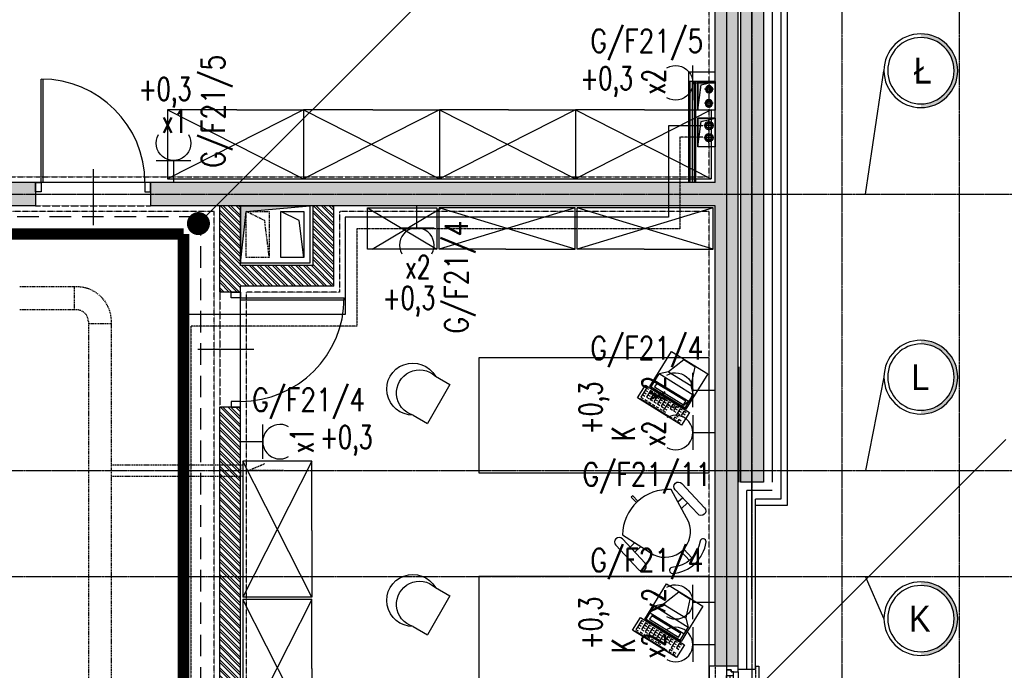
# Model space of a CAD drawing. Extents: x -7228 to 74941, y -112898 to 85621.
# Tile 129 of 256: x 52794 to 53649, y -52442 to -51877. Entities that reach past the tile are written whole.
import ezdxf
from ezdxf.enums import TextEntityAlignment as Align

# ---------------------------------------------------------------- set-up
doc = ezdxf.new("R2010")
doc.units = 0
for name, pattern in [('CENTER', [2, 1.25, -0.25, 0.25, -0.25]), ('DASHDOT', [1, 0.5, -0.25, 0, -0.25]), ('DASHED', [0.75, 0.5, -0.25]), ('DASHED2', [0.375, 0.25, -0.125]), ('DIVIDE', [31.75, 12.7, -6.35, 0, -6.35, 0, -6.35])]:
    doc.linetypes.add(name, pattern=pattern)
doc.layers.get('0').update_dxf_attribs({"color": 101, "linetype": 'CONTINUOUS'})
for name, color, linetype in [('Drz---drzwi', 5, 'CONTINUOUS'), ('E35', 6, 'CONTINUOUS'), ('E50', 3, 'CONTINUOUS'), ('E50kor', 3, 'CONTINUOUS'), ('Ins-co', 2, 'CONTINUOUS'), ('Ins-ppoz-opis', 240, 'CONTINUOUS'), ('Ins-went', 141, 'CONTINUOUS'), ('Okn---okna', 5, 'CONTINUOUS'), ('Os-osie glowne', 1, 'CENTER'), ('Os-osie-opis', 16, 'CONTINUOUS'), ('Sc-beton', 7, 'CONTINUOUS'), ('Sc-beton-hatch', 86, 'CONTINUOUS'), ('Sc-cegla pustak', 42, 'CONTINUOUS'), ('Sc-cegla pustak-hatch', 8, 'CONTINUOUS'), ('Sc-gk', 120, 'CONTINUOUS'), ('Sc-izolacja term-styropian', 151, 'STYROPIAN-KA'), ('Sc-kamien', 31, 'CONTINUOUS'), ('Sc-nadproza kon', 5, 'DASHED2'), ('Sc-silikat', 61, 'CONTINUOUS'), ('Suf-widok', 8, 'CONTINUOUS'), ('W-otwor-strop', 1, 'CONTINUOUS'), ('Wyp-meble', 155, 'CONTINUOUS')]:
    doc.layers.add(name, color=color, linetype=linetype)
doc.styles.add('dwg_opis duży', font='ARIAL.TTF', dxfattribs={"width": 0.9})
doc.styles.add('ROMANS', font='romans', dxfattribs={"width": 0.85})
doc.linetypes.add('BATTING', pattern='A,0.0001,-0.1,[134,ltypeshp.shx,S=0.1,R=0,X=-0.1,Y=0],-0.2,[134,ltypeshp.shx,S=0.1,R=180,X=0.1,Y=0],-0.1', length=0.4001)
doc.linetypes.add('STYROPIAN-KA', pattern='A,0.0001,-0.1,[135,ltypeshp.shx,S=0.1,R=0,X=-0.1,Y=0],0,[135,ltypeshp.shx,S=0.1,R=180,X=0.1,Y=0],-0.1', length=0.2001)
doc.linetypes.add('ZIGZAG', pattern='A,0.00254,-5.08,[131,ltypeshp.shx,S=5.08,R=0,X=-5.08,Y=0],-10.16,[131,ltypeshp.shx,S=5.08,R=180,X=5.08,Y=0],-5.08', length=20.32254)

# ---------------------------------------------------------------- blocks, each defined once
blk = doc.blocks.new('_0630_DRZWI_90')
at = {"ltscale": 7}
for p, q in [((5, 8), (5, 98)), ((6.8, 8), (6.8, 97.98))]:
    blk.add_line(p, q, dxfattribs=at)
at = {"ltscale": 25}
for p, q in [((50, 19.7), (50, -28.9)), ((5, 8), (0, 8)), ((0, 8), (5, 8)), ((0, 0), (0, 8)), ((5, 0), (0, 0)), ((5, 0), (0, 0)), ((95, 8), (5, 8)), ((5, 8), (5, 0)), ((95, 8), (95, 0)), ((100, 8), (95, 8)), ((95, 0), (100, 0)), ((95, 0), (100, 0)), ((100, 0), (100, 8))]:
    blk.add_line(p, q, dxfattribs=at)
at = {"ltscale": 7}
blk.add_arc((5, 8), 90, 0, 90, dxfattribs=at)
blk = doc.blocks.new('_sufhgufhgfgh')
for p, q in [((-25, 0), (-25, -270)), ((15, 0), (18, 0)), ((18, 0), (18, -270)), ((-20, 0), (-25, 0)), ((-10, -262), (-10, -8)), ((-7, -262), (-7, -8)), ((-4, -262), (-4, -8)), ((0, -5), (0, -265)), ((-20, -270), (-25, -270)), ((15, -270), (18, -270))]:
    blk.add_line(p, q)
at = {"linetype": 'DASHED2'}
for p, q in [((-20, 0), (-20, -270)), ((15, 0), (15, -270))]:
    blk.add_line(p, q, dxfattribs=at)
for points in [[(0, -5), (0, 0), (-10, 0), (-10, -3), (-6, -3), (-6, -5)], [(-4, -8), (-4, -5), (-6, -5), (-6, -3), (-10, -3), (-10, -5), (-10, -8)], [(-4, -262), (-4, -265), (-6, -265), (-6, -267), (-10, -267), (-10, -265), (-10, -262)], [(0, -265), (0, -270), (-10, -270), (-10, -267), (-6, -267), (-6, -265)]]:
    blk.add_lwpolyline(points, close=True)
blk = doc.blocks.new('_fkjshkjhkjh')
at = {"layer": 'Ins-went', "ltscale": 2}
for p, q in [((2229.07, 4492), (2213.07, 4500)), ((2213.07, 4460), (2213.07, 4500)), ((2213.07, 4500), (2233.07, 4500)), ((2233.07, 4500), (2233.07, 4460)), ((2233.07, 4460), (2229.07, 4492)), ((2233.07, 4460), (2213.07, 4460))]:
    blk.add_line(p, q, dxfattribs=at)
blk = doc.blocks.new('_opis_osi')
blk.add_hatch(color=256).paths.add_polyline_path([(32, -32), (28.8, -32, -1), (-28.8, -32), (-32, -32, 1)])
for radius in [32, 28.8]:
    blk.add_circle((0, -32), radius)
at = {"style": 'dwg_opis duży', "width": 0.9}
blk.add_attdef('AXNAMEV', text='', height=22.4, rotation=90, dxfattribs=at).set_placement((0, -32), align=Align.MIDDLE_CENTER)
blk = doc.blocks.new('sza016_r')
for p, q in [((60, 60), (0, 60)), ((0, 60), (118, 0)), ((118, 60), (0, 0)), ((0, 60), (0, 0)), ((60, 60), (118, 60)), ((118, 60), (118, 0)), ((0, 0), (118, 0))]:
    blk.add_line(p, q)
blk = doc.blocks.new('W046')
for p, q in [((0, 20.9), (0, 0)), ((56.2, 20.9), (56.2, 0)), ((0, 0), (56.2, 0))]:
    blk.add_line(p, q)
for centre, radius, start, end in [((28.1, 37.4), 32.6, 329.5569, 210.4431), ((28.1, 27.7), 28.9, 346.3666, 193.6334)]:
    blk.add_arc(centre, radius, start, end)
blk = doc.blocks.new('f003')
for p, q in [((-1.57, 74.64), (-1.57, 64.11)), ((1.57, 74.64), (1.57, 64.11))]:
    blk.add_line(p, q)
for points in [[(-16.72, 68.75, -0.355253), (16.72, 68.75, 0.881097), (20.07, 72.87, 0.355253), (-20.07, 72.87, 0.881097)], [(-28.78, 18.9, 0.427449), (28.78, 18.9), (20.81, 50.02, 0.679656), (-20.81, 50.02)], [(-31.3, 21.37, -1), (-39.3, 21.37), (-39.3, 50.18, -1), (-31.3, 50.18)], [(31.3, 21.37, 1), (39.3, 21.37), (39.3, 50.18, 1), (31.3, 50.18)]]:
    blk.add_lwpolyline(points, format="xyb", close=True)
for points in [[(-24.15, 36.98), (-31.3, 36.98)], [(24.15, 36.98), (31.3, 36.98)], [(-31.3, 31.03), (-25.68, 31.03)], [(31.3, 31.03), (25.68, 31.03)], [(-0.85, 6.61), (-0.85, 0), (0.85, 0), (0.85, 6.61)]]:
    blk.add_lwpolyline(points)
blk = doc.blocks.new('sza025_r')
for p, q in [((0, 35.74), (118, 0)), ((0, 0), (118, 35.74)), ((0, 35.74), (0, 0)), ((60, 35.74), (0, 35.74)), ((60, 35.74), (118, 35.74)), ((118, 35.74), (118, 0)), ((0, 0), (118, 0))]:
    blk.add_line(p, q)
blk = doc.blocks.new('C003')
for p, q in [((16.69, 49.33), (11.11, 33.43)), ((28.12, 49.33), (16.69, 49.33)), ((28.12, 49.33), (33.7, 33.43)), ((11.11, 33.43), (4.99, 27.58)), ((4.99, 14.53), (4.99, 27.58)), ((39.82, 27.58), (4.99, 27.58)), ((11.11, 33.43), (33.7, 33.43)), ((33.7, 33.43), (39.82, 27.58)), ((39.82, 14.53), (39.82, 27.58)), ((4.99, 20.88), (39.82, 20.88)), ((4.99, 14.53), (39.82, 14.53))]:
    blk.add_line(p, q)
for points in [[(3.93, 13.95), (3.93, 50), (40.89, 50), (40.89, 13.95)], [(7.62, 19.57), (7.62, 15.91), (37.19, 15.91), (37.19, 19.57)], [(0, 13.07), (45, 13.07), (45, 0), (0, 0)]]:
    blk.add_lwpolyline(points, close=True)
for points in [[(4.5, 11.43), (2.12, 11.43), (2.12, 4.66), (4.5, 4.66)], [(2.12, 9.38), (4.52, 9.38)], [(8.69, 11.43), (6.31, 11.43), (6.31, 4.66), (8.69, 4.66)], [(6.31, 9.38), (8.71, 9.38)], [(12.34, 11.43), (9.96, 11.43), (9.96, 4.66), (12.34, 4.66)], [(9.96, 9.38), (12.36, 9.38)], [(16.17, 11.43), (13.8, 11.43), (13.8, 4.66), (16.17, 4.66)], [(13.8, 9.38), (16.2, 9.38)], [(19.83, 11.43), (17.45, 11.43), (17.45, 4.66), (19.83, 4.66)], [(17.45, 9.38), (19.85, 9.38)], [(23.66, 11.43), (21.28, 11.43), (21.28, 4.66), (23.66, 4.66)], [(21.28, 9.38), (23.68, 9.38)], [(27.22, 11.43), (24.84, 11.43), (24.84, 4.66), (27.22, 4.66)], [(24.84, 9.38), (27.24, 9.38)], [(31.32, 11.43), (28.94, 11.43), (28.94, 7.04), (31.32, 7.04)], [(28.94, 9.38), (31.34, 9.38)], [(34.89, 11.43), (32.51, 11.43), (32.51, 7.04), (34.89, 7.04)], [(32.51, 9.38), (34.91, 9.38)], [(38.81, 11.43), (36.43, 11.43), (36.43, 4.66), (38.81, 4.66)], [(36.43, 9.38), (38.83, 9.38)], [(42.82, 11.43), (40.44, 11.43), (40.44, 7.04), (42.82, 7.04)], [(40.44, 9.38), (42.84, 9.38)], [(2.12, 7.06), (4.52, 7.06)], [(2.12, 4.66), (2.12, 2.24), (4.52, 2.24)], [(2.13, 0.81), (34.83, 0.81)], [(6.31, 7.06), (8.71, 7.06)], [(6.32, 2.23), (8.81, 2.23)], [(9.96, 7.06), (12.36, 7.06)], [(10.06, 2.23), (12.55, 2.23)], [(13.8, 7.06), (16.2, 7.06)], [(13.89, 2.23), (16.39, 2.23)], [(17.45, 7.06), (19.85, 7.06)], [(17.54, 2.23), (20.04, 2.23)], [(21.28, 7.06), (23.68, 7.06)], [(21.38, 2.23), (23.87, 2.23)], [(24.84, 7.06), (27.24, 7.06)], [(24.84, 4.66), (24.84, 2.24), (27.24, 2.24)], [(38.86, 2.87), (36.39, 2.87), (36.39, 0.97), (38.86, 0.97)], [(36.43, 7.06), (38.83, 7.06)], [(42.85, 2.84), (40.44, 2.84), (40.44, 0.97), (42.81, 0.97)]]:
    blk.add_lwpolyline(points)
blk = doc.blocks.new('A$C59F8734F')
at = {"layer": 'Wyp-meble'}
for p, q in [((2600, 4515), (2510, 4515)), ((2298.4, 4513.09), (2358.4, 4477.35)), ((2302.4, 4477.35), (2362.4, 4513.09))]:
    blk.add_line(p, q, dxfattribs=at)
for points in [[(2358.4, 4513.09), (2358.4, 4477.35), (2298.4, 4477.35), (2298.4, 4513.09)], [(2395, 4283), (2595, 4283), (2595, 4383), (2395, 4383)], [(2395, 4093), (2595, 4093), (2595, 4193), (2395, 4193)]]:
    blk.add_lwpolyline(points, close=True, dxfattribs=at)
for p in [(2124.75, 4538.24), (2242.76, 4538.24), (2360.76, 4538.24), (2478.76, 4538.24)]:
    blk.add_blockref('sza016_r', p, dxfattribs=at)
for name, p, rotation in [('sza025_r', (2478.41, 4513.09), 180), ('sza025_r', (2598.41, 4513.09), 180), ('C003', (2532.61, 4348.04), 328.2416285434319), ('sza016_r', (2190, 4293.01), 270), ('f003', (2527.87, 4262.54), 223.0456294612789), ('C003', (2528.32, 4146.23), 328.2416285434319), ('sza016_r', (2190, 4173.01), 270)]:
    blk.add_blockref(name, p, dxfattribs=dict(at, rotation=rotation))
at = {"layer": 'Wyp-meble', "xscale": -0.6929999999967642, "yscale": 0.6929999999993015, "zscale": 0.6930000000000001, "rotation": 60.17980229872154}
for p in [(2369.75, 4359.7), (2369.75, 4176.14)]:
    blk.add_blockref('W046', p, dxfattribs=at)
blk = doc.blocks.new('g2')
at = {"layer": 'E35'}
blk.add_line((15, 19.27), (-15, 19.27), dxfattribs=at)
blk.add_arc((0, 34.27), 15, 150, 30, dxfattribs=at)
at = {"layer": 'E50'}
blk.add_line((0, 19.27), (0, 0), dxfattribs=at)

msp = doc.modelspace()

# ---------------------------------------------------------------- hatches: boundary and pattern name
at = {"layer": 'Sc-beton-hatch'}
h = msp.add_hatch(dxfattribs=at)
h.set_pattern_fill('ANSI33', color=256, style=0)
h.paths.add_polyline_path([(51487.547, -51608.711), (51427.547, -51608.711), (51427.547, -51668.711), (51447.547, -51668.711), (51447.547, -51628.711), (51487.547, -51628.711)])
h.paths.add_polyline_path([(51822.547, -51608.711), (51722.547, -51608.711), (51722.547, -51628.711), (51762.547, -51628.711), (51762.547, -52190.711), (51782.547, -52190.711), (51782.547, -52038.711), (52169.547, -52038.711), (52169.547, -52018.711), (51782.547, -52018.711), (51782.547, -51628.711), (51822.547, -51628.711)])
h.paths.add_polyline_path([(51447.547, -51939.711), (51427.547, -51939.711), (51427.547, -52039.711), (51447.547, -52039.711)])
h.paths.add_polyline_path([(52347.547, -51608.711), (52268.547, -51608.711), (52268.547, -51628.711), (52347.547, -51628.711)])
h.paths.add_polyline_path([(52787.547, -51608.711), (52687.547, -51608.711), (52687.547, -51628.711), (52727.547, -51628.711), (52727.547, -51827.711), (52747.547, -51827.711), (52747.547, -51628.711), (52787.547, -51628.711)])
h.paths.add_polyline_path([(52807.547, -52018.711), (52747.547, -52018.711), (52747.547, -51927.711), (52727.547, -51927.711), (52727.547, -52018.711), (52599.485, -52018.711), (52599.485, -52038.711), (52807.547, -52038.711)])
h.paths.add_polyline_path([(52499.485, -52018.711), (52269.547, -52018.711), (52269.547, -52038.711), (52499.485, -52038.711)])
h.paths.add_polyline_path([(52747.547, -52350.711), (52712.547, -52350.711), (52712.547, -52385.711), (52747.547, -52385.711)])
h.paths.add_polyline_path([(53417.547, -51508.711), (53397.547, -51508.711), (53397.547, -51608.711), (53347.547, -51608.711), (53347.547, -51628.711), (53397.547, -51628.711), (53397.547, -52018.711), (52907.547, -52018.711), (52907.547, -52038.711), (53397.547, -52038.711), (53397.547, -52438.711), (53417.547, -52438.711)])
h.paths.add_polyline_path([(53439.547, -51508.711), (53419.547, -51508.711), (53419.547, -52278.711), (53439.547, -52278.711)])
h.paths.add_polyline_path([(53417.547, -52708.711), (53397.547, -52708.711), (53397.547, -52778.711), (53417.547, -52778.711)])
h.paths.add_polyline_path([(53417.547, -52858.711), (53397.547, -52858.711), (53397.547, -53008.711), (52967.547, -53008.711), (52967.547, -53028.711), (53397.547, -53028.711), (53397.547, -53068.711), (53417.547, -53068.711)])
h.paths.add_polyline_path([(53417.547, -53168.711), (53397.547, -53168.711), (53397.547, -53208.711), (53417.547, -53208.711)])
h.paths.add_polyline_path([(53417.547, -53308.711), (53397.547, -53308.711), (53397.547, -53573.711), (53417.547, -53573.711)])
h.paths.add_polyline_path([(52747.547, -53008.711), (52727.547, -53008.711), (52727.547, -53028.711), (52727.547, -53323.711), (52707.547, -53323.711), (52707.547, -53343.711), (52747.547, -53343.711)])
h.paths.add_polyline_path([(52727.547, -53008.711), (52707.547, -53008.711), (52707.547, -53028.711), (52727.547, -53028.711)], flags=16)
h.paths.add_polyline_path([(52573.547, -53323.711), (52520.547, -53323.711), (52520.547, -53028.711), (52505.547, -53028.711), (52505.547, -53323.711), (52485.547, -53323.711), (52485.547, -53343.711), (52573.547, -53343.711)])
h.paths.add_polyline_path([(52573.547, -53008.711), (52485.547, -53008.711), (52485.547, -53028.711), (52573.547, -53028.711)])
h.paths.add_polyline_path([(52351.547, -53008.711), (52298.547, -53008.711), (52298.547, -53028.711), (52351.547, -53028.711)], flags=17)
h.paths.add_polyline_path([(52298.547, -53008.711), (51987.547, -53008.711), (51987.547, -52350.711), (51900.047, -52350.711), (51900.047, -52370.711), (51967.547, -52370.711), (51967.547, -53008.711), (51447.547, -53008.711), (51447.547, -52968.711), (51427.547, -52968.711), (51427.547, -53068.711), (51447.547, -53068.711), (51447.547, -53028.711), (51967.547, -53028.711), (51967.547, -53538.711), (51987.547, -53538.711), (51987.547, -53028.711), (52278.547, -53028.711), (52278.547, -53343.711), (52298.547, -53343.711), (52351.547, -53343.711), (52351.547, -53323.711), (52298.547, -53323.711)])
h.paths.add_polyline_path([(51800.047, -52350.711), (51782.547, -52350.711), (51782.547, -52345.711), (51762.547, -52345.711), (51762.547, -52350.711), (51447.547, -52350.711), (51447.547, -52330.711), (51427.547, -52330.711), (51427.547, -52568.711), (51447.547, -52568.711), (51447.547, -52370.711), (51800.047, -52370.711)])
h.paths.add_polyline_path([(51447.547, -52718.711), (51427.547, -52718.711), (51427.547, -52818.711), (51447.547, -52818.711)])
h.paths.add_polyline_path([(51447.547, -53218.711), (51427.547, -53218.711), (51427.547, -53415.711), (51447.547, -53415.711)], flags=17)
h.paths.add_polyline_path([(51447.547, -53505.711), (51427.547, -53505.711), (51427.547, -53548.711), (51447.547, -53548.711)])
h.paths.add_polyline_path([(52024.547, -53758.711), (51447.547, -53758.711), (51447.547, -53698.711), (51427.547, -53698.711), (51427.547, -53778.711), (52024.547, -53778.711)])
h.paths.add_polyline_path([(52787.547, -53758.711), (52174.547, -53758.711), (52174.547, -53778.711), (52727.547, -53778.711), (52727.547, -54010.711), (52747.547, -54010.711), (52747.547, -53778.711), (52787.547, -53778.711)])
h.paths.add_polyline_path([(53025.547, -53758.711), (52922.547, -53758.711), (52922.547, -53778.711), (53025.547, -53778.711)])
h.paths.add_polyline_path([(53244.547, -53758.711), (53150.547, -53758.711), (53150.547, -53778.711), (53244.547, -53778.711)])
h.paths.add_polyline_path([(53417.547, -53723.711), (53397.547, -53723.711), (53397.547, -53758.711), (53349.547, -53758.711), (53349.547, -53778.711), (53397.547, -53778.711), (53397.547, -54383.711), (53417.547, -54383.711)])
h.paths.add_polyline_path([(52747.547, -54110.711), (52727.547, -54110.711), (52727.547, -54305.711), (52747.547, -54305.711)])
h.paths.add_polyline_path([(52747.547, -54405.711), (52727.547, -54405.711), (52727.547, -54508.711), (52314.153, -54508.711, -0.1551034), (52317.392, -54518.903, -0.1483474), (52314.417, -54528.711), (52727.547, -54528.711), (52727.547, -54588.711), (52747.547, -54588.711)])
h.paths.add_polyline_path([(52314.153, -54508.711), (52312.287, -54508.711), (52312.287, -54528.711), (52314.417, -54528.711, 0.1483474), (52317.392, -54518.903, 0.1551034)])
h.paths.add_polyline_path([(52287.287, -54508.711), (52285.327, -54508.711, 0.1551034), (52282.087, -54518.903, 0.1483474), (52285.062, -54528.711), (52287.287, -54528.711)])
h.paths.add_polyline_path([(52285.327, -54508.711), (52218.547, -54508.711), (52218.547, -54528.711), (52285.062, -54528.711, -0.1483474), (52282.087, -54518.903, -0.1551034)])
h.paths.add_polyline_path([(51997.547, -54508.711), (51987.547, -54508.711), (51947.547, -54508.711), (51947.547, -54533.711), (51987.547, -54533.711), (51997.547, -54533.711)])
h.paths.add_polyline_path([(51507.547, -54508.711), (51427.547, -54508.711), (51427.547, -54528.711), (51507.547, -54528.711)])
h.paths.add_polyline_path([(51547.547, -55013.711), (51527.547, -55013.711), (51527.547, -55046.711), (51547.547, -55046.711)])
h.paths.add_polyline_path([(52790.547, -55158.711), (52747.547, -55158.711), (52747.547, -55068.711), (52727.547, -55068.711), (52727.547, -55158.711), (51547.547, -55158.711), (51547.547, -55143.711), (51527.547, -55143.711), (51527.547, -55158.711), (51287.547, -55158.711), (51287.547, -55183.711), (52790.547, -55183.711)])
h.paths.add_polyline_path([(51237.547, -55158.711), (51187.547, -55158.711), (51187.547, -55183.711), (51237.547, -55183.711)])
h.paths.add_polyline_path([(51137.547, -55158.711), (51087.547, -55158.711), (51087.547, -55183.711), (51137.547, -55183.711)])
h.paths.add_polyline_path([(51037.547, -55158.711), (50987.547, -55158.711), (50987.547, -55183.711), (51037.547, -55183.711)])
h.paths.add_polyline_path([(50937.547, -55158.711), (50897.547, -55158.711), (50897.547, -56065.711), (50997.547, -56065.711), (50997.547, -56080.711), (51017.547, -56080.711), (51017.547, -56045.711), (50917.547, -56045.711), (50917.547, -55183.711), (50937.547, -55183.711)])
h.paths.add_polyline_path([(51602.547, -56198.711), (51017.547, -56198.711), (51017.547, -56180.711), (50997.547, -56180.711), (50997.547, -56198.711), (50797.547, -56198.711), (50797.547, -56553.711), (51527.547, -56553.711), (51527.547, -56593.711), (51547.547, -56593.711), (51547.547, -56553.711), (51599.547, -56553.711), (51599.547, -56533.711), (51547.547, -56533.711), (51547.547, -56378.711), (51527.547, -56378.711), (51527.547, -56533.711), (50817.547, -56533.711), (50817.547, -56218.711), (51527.547, -56218.711), (51527.547, -56228.711), (51547.547, -56228.711), (51547.547, -56218.711), (51602.547, -56218.711)])
h.paths.add_polyline_path([(52327.547, -56533.711), (51827.547, -56533.711), (51827.547, -56445.711), (51807.547, -56445.711), (51807.547, -56533.711), (51754.547, -56533.711), (51754.547, -56553.711), (51807.547, -56553.711), (51807.547, -56593.711), (51827.547, -56593.711), (51827.547, -56553.711), (52327.547, -56553.711)])
h.paths.add_polyline_path([(52507.547, -56198.711), (51752.547, -56198.711), (51752.547, -56218.711), (52507.547, -56218.711)])
h.paths.add_polyline_path([(52794.547, -56533.711), (52747.547, -56533.711), (52747.547, -56419.211), (52727.547, -56419.211), (52727.547, -56533.711), (52607.547, -56533.711), (52607.547, -56553.711), (52794.547, -56553.711)])
h.paths.add_polyline_path([(52819.547, -56528.711), (52794.547, -56528.711), (52794.547, -56553.711), (52819.547, -56553.711)])
h.paths.add_polyline_path([(52747.547, -55693.711), (52727.547, -55693.711), (52727.547, -56289.211), (52747.547, -56289.211)])
h.paths.add_polyline_path([(52970.047, -56528.711), (52945.047, -56528.711), (52945.047, -56553.711), (52970.047, -56553.711)])
h.paths.add_polyline_path([(53120.047, -56528.711), (53095.047, -56528.711), (53095.047, -56553.711), (53120.047, -56553.711)])
h.paths.add_polyline_path([(53270.047, -56528.711), (53245.047, -56528.711), (53245.047, -56553.711), (53270.047, -56553.711)])
h.paths.add_polyline_path([(53382.547, -56533.711), (53337.547, -56533.711), (53337.547, -56553.711), (53382.547, -56553.711)])
h.paths.add_polyline_path([(53417.547, -56518.711), (53382.547, -56518.711), (53382.547, -56553.711), (53417.547, -56553.711)])
h.paths.add_polyline_path([(53417.547, -56456.711), (53397.547, -56456.711), (53397.547, -56518.711), (53417.547, -56518.711)])
h.paths.add_polyline_path([(53417.547, -56381.211), (53392.547, -56381.211), (53392.547, -56406.211), (53417.547, -56406.211)])
h.paths.add_polyline_path([(53417.547, -56231.211), (53392.547, -56231.211), (53392.547, -56256.211), (53417.547, -56256.211)])
h.paths.add_polyline_path([(53417.547, -56081.211), (53392.547, -56081.211), (53392.547, -56106.211), (53417.547, -56106.211)])
h.paths.add_polyline_path([(53417.547, -55931.211), (53392.547, -55931.211), (53392.547, -55956.211), (53417.547, -55956.211)])
h.paths.add_polyline_path([(53417.547, -55806.211), (53397.547, -55806.211), (53397.547, -55826.211), (53417.547, -55826.211)])
h.paths.add_polyline_path([(53417.547, -55781.211), (53392.547, -55781.211), (53392.547, -55806.211), (53417.547, -55806.211)])
h.paths.add_polyline_path([(53417.547, -55598.711), (53397.547, -55598.711), (53397.547, -55781.211), (53417.547, -55781.211)])
h.paths.add_polyline_path([(53417.547, -55398.711), (53382.547, -55398.711), (53382.547, -55363.711), (53362.547, -55363.711), (53362.547, -55418.711), (53397.547, -55418.711), (53397.547, -55448.711), (53417.547, -55448.711)])
h.paths.add_polyline_path([(53382.547, -55103.211), (53362.547, -55103.211), (53362.547, -55158.711), (52925.547, -55158.711), (52925.547, -55183.711), (53362.547, -55183.711), (53362.547, -55213.711), (53382.547, -55213.711), (53382.547, -55183.711)])
h.paths.add_polyline_path([(52747.547, -54693.711), (52727.547, -54693.711), (52727.547, -54918.711), (52747.547, -54918.711)])
h.paths.add_polyline_path([(53382.547, -54696.711), (53417.547, -54696.711), (53417.547, -54653.711), (53397.547, -54653.711), (53397.547, -54676.711), (53362.547, -54676.711), (53362.547, -54983.211), (53382.547, -54983.211)])
h.paths.add_polyline_path([(53417.547, -54483.711), (53397.547, -54483.711), (53397.547, -54553.711), (53417.547, -54553.711)])
at = {"layer": 'Sc-cegla pustak-hatch'}
h = msp.add_hatch(dxfattribs=at)
h.set_pattern_fill('ANSI32', color=256, scale=0.5, angle=90, style=0)
h.paths.add_polyline_path([(51447.547, -52310.711), (51427.547, -52310.711), (51427.547, -52330.711), (51447.547, -52330.711)])
h.paths.add_polyline_path([(52347.547, -51628.711), (52329.547, -51628.711), (52329.547, -51827.711), (52347.547, -51827.711)])
h.paths.add_polyline_path([(52472.547, -51947.711), (52347.547, -51947.711), (52347.547, -51927.711), (52329.547, -51927.711), (52329.547, -52018.711), (52347.547, -52018.711), (52347.547, -51965.711), (52454.547, -51965.711), (52454.547, -52018.711), (52472.547, -52018.711)])
h.paths.add_polyline_path([(53066.547, -52038.711), (53048.547, -52038.711), (53048.547, -52090.711), (52985.547, -52090.711), (52985.547, -52038.711), (52967.547, -52038.711), (52967.547, -52113.711), (52985.547, -52113.711), (52985.547, -52108.711), (53066.547, -52108.711)])
h.paths.add_polyline_path([(52985.547, -52213.711), (52967.547, -52213.711), (52967.547, -52888.711), (52985.547, -52888.711), (52985.547, -52758.711), (53397.547, -52758.711), (53397.547, -52740.711), (52985.547, -52740.711)])
h.paths.add_polyline_path([(52985.547, -53028.711), (52967.547, -53028.711), (52967.547, -53108.711), (52985.547, -53108.711)])
h.paths.add_polyline_path([(52985.547, -52988.711), (52967.547, -52988.711), (52967.547, -53008.711), (52985.547, -53008.711)])
h.paths.add_polyline_path([(52985.547, -53208.711), (52967.547, -53208.711), (52967.547, -53538.711), (52985.547, -53538.711), (52985.547, -53511.711), (53067.547, -53511.711), (53067.547, -53519.711), (53059.547, -53519.711), (53059.547, -53538.711), (53397.547, -53538.711), (53397.547, -53520.711), (53077.547, -53520.711), (53077.547, -53493.711), (52985.547, -53493.711)])
h.paths.add_polyline_path([(52296.547, -53510.711), (52278.547, -53510.711), (52278.547, -53520.711), (52095.547, -53520.711), (52095.547, -53252.711), (52077.547, -53252.711), (52077.547, -53520.711), (51987.547, -53520.711), (51987.547, -53538.711), (52278.547, -53538.711), (52278.547, -53581.211), (52296.547, -53581.211)])
h.paths.add_polyline_path([(52296.547, -53343.711), (52278.547, -53343.711), (52278.547, -53410.711), (52296.547, -53410.711)])
h.paths.add_polyline_path([(51967.547, -53520.711), (51942.547, -53520.711), (51942.547, -53538.711), (51967.547, -53538.711)])
h.paths.add_polyline_path([(51842.547, -53520.711), (51447.547, -53520.711), (51447.547, -53538.711), (51842.547, -53538.711)])
h.paths.add_polyline_path([(51445.547, -53778.711), (51427.547, -53778.711), (51427.547, -53898.711), (51445.547, -53898.711)])
h.paths.add_polyline_path([(51445.547, -54048.711), (51427.547, -54048.711), (51427.547, -54113.711), (51445.547, -54113.711)])
h.paths.add_polyline_path([(51445.547, -54263.711), (51427.547, -54263.711), (51427.547, -54328.711), (51445.547, -54328.711)])
h.paths.add_polyline_path([(51445.547, -54478.711), (51427.547, -54478.711), (51427.547, -54508.711), (51445.547, -54508.711)])
h.paths.add_polyline_path([(51445.547, -54528.711), (51427.547, -54528.711), (51427.547, -54543.711), (51445.547, -54543.711)])
h.paths.add_polyline_path([(51445.547, -54693.711), (51427.547, -54693.711), (51427.547, -54758.711), (51445.547, -54758.711)])
h.paths.add_polyline_path([(51445.547, -54908.711), (51427.547, -54908.711), (51427.547, -55031.711), (51527.547, -55031.711), (51527.547, -55013.711), (51445.547, -55013.711)])
h.paths.add_polyline_path([(52352.547, -54886.711), (52296.547, -54886.711), (52296.547, -54536.264, -0.2026768), (52285.062, -54528.711), (52278.547, -54528.711), (52278.547, -54904.711), (52352.547, -54904.711)])
h.paths.add_polyline_path([(52727.547, -54886.711), (52527.547, -54886.711), (52527.547, -54528.711), (52509.547, -54528.711), (52509.547, -54886.711), (52452.547, -54886.711), (52452.547, -54904.711), (52727.547, -54904.711)])
h.paths.add_polyline_path([(52727.547, -54210.711), (52369.547, -54210.711), (52369.547, -54127.711), (52296.547, -54127.711), (52296.547, -53778.711), (52278.547, -53778.711), (52278.547, -54508.711), (52285.327, -54508.711, -0.1958107), (52296.547, -54501.541), (52296.547, -54145.711), (52351.547, -54145.711), (52351.547, -54508.711), (52369.547, -54508.711), (52369.547, -54228.711), (52727.547, -54228.711)])
h.paths.add_polyline_path([(52296.547, -54501.541, 0.1514484), (52287.287, -54506.391), (52296.547, -54506.391)], flags=17)
h.paths.add_polyline_path([(52296.547, -54506.391), (52287.287, -54506.391), (52287.287, -54508.711), (52296.547, -54508.711)], flags=17)
h.paths.add_polyline_path([(52507.547, -55183.711), (52489.547, -55183.711), (52489.547, -55213.711), (52507.547, -55213.711)])
h.paths.add_polyline_path([(52507.547, -55363.711), (52489.547, -55363.711), (52489.547, -56198.711), (52507.547, -56198.711)])
h.paths.add_polyline_path([(52790.547, -55693.711), (52747.547, -55693.711), (52747.547, -55711.711), (52790.547, -55711.711)])
h.paths.add_polyline_path([(53197.547, -55693.711), (52985.547, -55693.711), (52967.547, -55693.711), (52940.547, -55693.711), (52940.547, -55711.711), (53197.547, -55711.711)])
h.paths.add_polyline_path([(52985.547, -55418.711), (53207.547, -55418.711), (53207.547, -55400.711), (52967.547, -55400.711), (52967.547, -55693.711), (52985.547, -55693.711)])
h.paths.add_polyline_path([(53362.547, -55400.711), (53307.547, -55400.711), (53307.547, -55418.711), (53362.547, -55418.711)])
h.paths.add_polyline_path([(52985.547, -55018.711), (52967.547, -55018.711), (52967.547, -55158.711), (52985.547, -55158.711)])
h.paths.add_polyline_path([(52985.547, -54694.711), (53362.547, -54694.711), (53362.547, -54676.711), (52985.547, -54676.711), (52985.547, -54405.711), (52967.547, -54405.711), (52967.547, -54918.711), (52985.547, -54918.711)])
h.paths.add_polyline_path([(53397.547, -54210.711), (53012.547, -54210.711), (53012.547, -54118.711), (52985.547, -54118.711), (52985.547, -54096.711), (52967.547, -54096.711), (52967.547, -54136.711), (52994.547, -54136.711), (52994.547, -54210.711), (52967.547, -54210.711), (52967.547, -54305.711), (52985.547, -54305.711), (52985.547, -54228.711), (53397.547, -54228.711)])
h.paths.add_polyline_path([(52985.547, -53778.711), (52967.547, -53778.711), (52967.547, -54006.711), (52985.547, -54006.711)])
h.paths.add_polyline_path([(52296.547, -53716.211), (52278.547, -53716.211), (52278.547, -53758.711), (52296.547, -53758.711)])
at = {"layer": 'W-otwor-strop', "linetype": 'DASHDOT', "ltscale": 0.5}
for points in [[(53397.547, -51930.711), (53382.547, -51930.711), (53382.547, -51955.711), (53385.547, -51933.711)], [(53397.547, -51962.711), (53382.547, -51962.711), (53382.547, -51987.711), (53385.547, -51965.711)]]:
    msp.add_hatch(color=256, dxfattribs=at).paths.add_polyline_path(points)
at = {"layer": 'W-otwor-strop', "linetype": 'Continuous', "ltscale": 0.5}
msp.add_hatch(color=256, dxfattribs=at).paths.add_polyline_path([(53045.615, -52038.711), (52985.547, -52038.711), (52985.547, -52088.711), (52990.547, -52043.711)])

# ---------------------------------------------------------------- linework, layer by layer
at = {"layer": 'E35'}
for p, q in [((53647.367, -51355.913), (52949.014, -52054.265)), ((52309.369, -53582.489), (53649.959, -52241.899))]:
    msp.add_line(p, q, dxfattribs=at)
at = {"layer": 'E50', "const_width": 10}
msp.add_lwpolyline([(52944.014, -52054.265, 1), (52954.014, -52054.265, 1)], format="xyb", close=True, dxfattribs=at)
at = {"layer": 'E50kor', "linetype": 'DASHED2', "ltscale": 75}
for p, q in [((52951.076, -52048.266), (51827.547, -52048.266)), ((52951.076, -55355.101), (52951.076, -52048.266))]:
    msp.add_line(p, q, dxfattribs=at)
at = {"layer": 'E50kor', "const_width": 10}
for points in [[(52936.076, -52063.266), (51827.547, -52063.266)], [(52936.076, -55340.101), (52936.076, -52063.266)]]:
    msp.add_lwpolyline(points, dxfattribs=at)
at = {"layer": 'Ins-co'}
for p, q in [((53396.148, -51937.591, 0), (53388.518, -51937.591, 0)), ((53392.333, -51933.776, 0), (53392.333, -51941.406, 0)), ((53392.167, -51945.971, 0), (53392.167, -51953.601, 0)), ((53395.982, -51949.786, 0), (53388.352, -51949.785, 0)), ((53386.789, -51969.297), (53357.047, -51969.297)), ((53357.047, -51969.297), (53357.047, -52048.711)), ((53396.527, -51969.107, 0), (53387.807, -51969.108, 0)), ((53392.167, -51973.468, 0), (53392.167, -51964.748, 0)), ((53396.527, -51979.638, 0), (53387.807, -51979.638, 0)), ((53392.167, -51983.998, 0), (53392.167, -51975.278, 0)), ((53357.047, -52048.711), (53076.547, -52048.711)), ((53076.547, -52048.711), (53076.547, -52133.298)), ((53076.547, -52133.298), (52932.547, -52133.298)), ((52932.547, -52133.298), (52932.547, -54015.578))]:
    msp.add_line(p, q, dxfattribs=at)
at = {"layer": 'Ins-co', "linetype": 'DASHED', "ltscale": 0.5}
for p, q in [((53386.789, -51979.297), (53367.047, -51979.297)), ((53367.047, -51979.297), (53367.047, -52058.711)), ((53367.047, -52058.711), (53086.547, -52058.711)), ((53086.547, -52058.711), (53086.547, -52143.298)), ((53086.547, -52143.298), (52942.547, -52143.298)), ((52942.547, -52143.298), (52942.547, -52243.619)), ((52942.547, -52243.619), (52942.547, -53435.47))]:
    msp.add_line(p, q, dxfattribs=at)
at = {"layer": 'Ins-co'}
for centre, radius in [((53392.167, -51969.108, 0), 3.624), ((53392.167, -51969.108, 0), 2.56), ((53392.167, -51969.108, 0), 2.08), ((53392.167, -51979.638, 0), 3.624), ((53392.167, -51979.638, 0), 2.56), ((53392.167, -51979.638, 0), 2.08)]:
    msp.add_circle(centre, radius, dxfattribs=at)
at = {"layer": 'Ins-co', "extrusion": (-1.11852e-20, 9.56682e-14, -1)}
for centre, major_axis, start_param, end_param in [((53392.333, -51937.591, 0), (2.242, 2.242), 0.7854217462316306, 7.068607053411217), ((53392.333, -51937.591, 0), (1.584, 1.584), 0.7854217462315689, 7.068607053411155), ((53392.333, -51937.591, 0), (1.287, 1.287), 0.7854217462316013, 7.068607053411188), ((53392.167, -51949.786, 0), (2.242, 2.242), 0.7854217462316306, 7.068607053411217), ((53392.167, -51949.786, 0), (1.584, 1.584), 0.7854217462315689, 7.068607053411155), ((53392.167, -51949.786, 0), (1.287, 1.287), 0.7854217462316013, 7.068607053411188)]:
    msp.add_ellipse(centre, major_axis=major_axis, ratio=1, start_param=start_param, end_param=end_param, dxfattribs=at)
at = {"layer": 'Ins-ppoz-opis', "linetype": 'ZIGZAG', "ltscale": 0.038}
for points in [[(53407.547, -51508.711), (53407.547, -52438.711)], [(53429.547, -52380.211), (53429.547, -51508.711)]]:
    msp.add_lwpolyline(points, dxfattribs=at)
at = {"layer": 'Ins-went', "linetype": 'DASHED', "ltscale": 2}
for p, q in [((53006.547, -52051.711), (52990.547, -52043.711)), ((52990.547, -52083.711), (52990.547, -52043.711)), ((52990.547, -52043.711), (53010.547, -52043.711)), ((53010.547, -52043.711), (53010.547, -52083.711)), ((53010.547, -52083.711), (53006.547, -52051.711)), ((53010.547, -52083.711), (52990.547, -52083.711)), ((52838.447, -52109.189), (52793.847, -52109.189)), ((52843.447, -52109.189), (52838.447, -52109.189)), ((52841.447, -52129.189), (52841.447, -52109.189)), ((52838.447, -52129.189), (52793.847, -52129.189)), ((52843.447, -52129.189), (52838.447, -52129.189)), ((52873.447, -52141.189), (52853.447, -52141.189)), ((52873.447, -52144.189), (52873.447, -52139.189)), ((52873.447, -53731.736), (52873.447, -52144.189)), ((52987.547, -52261.939), (52987.547, -52275.439)), ((52873.447, -52263.689), (52985.547, -52263.689)), ((52985.547, -52273.689), (52985.547, -52263.689)), ((52985.547, -52263.689), (52987.547, -52263.689)), ((52985.547, -52263.689), (52985.547, -52273.689)), ((52873.447, -52273.689), (52985.547, -52273.689)), ((52985.547, -52273.689), (52987.547, -52273.689))]:
    msp.add_line(p, q, dxfattribs=at)
for points in [[(52853.447, -52139.189), (52853.447, -53341.536)], [(53022.785, -52268.689), (52992.547, -52268.689), (53006.561, -52262.666)]]:
    msp.add_lwpolyline(points, dxfattribs=at)
for radius in [30, 10]:
    msp.add_arc((52843.447, -52139.189), radius, 0, 90, dxfattribs=at)
at = {"layer": 'Os-osie glowne'}
for points in [[(53407.547, -51086.711), (53407.547, -57063.711)], [(53429.547, -51086.711), (53429.547, -57063.711)], [(53507.547, -51086.711), (53507.547, -57063.711)], [(53609.547, -51086.711), (53609.547, -57063.711)], [(50525.547, -52028.711), (62792.547, -52028.711)], [(50525.547, -52268.711), (62792.547, -52268.711)], [(50525.547, -52360.711), (62792.547, -52360.711)]]:
    msp.add_lwpolyline(points, dxfattribs=at)
at = {"layer": 'Os-osie-opis'}
for points in [[(53528.212, -52028.711), (53544.212, -51921.484)], [(53544.212, -52187.636), (53528.212, -52268.711)], [(53544.212, -52397.383), (53528.212, -52360.711)]]:
    msp.add_lwpolyline(points, dxfattribs=at)
at = {"layer": 'Sc-beton'}
for points in [[(53417.547, -52438.711), (53417.547, -51508.711)], [(53419.547, -51508.711), (53419.547, -52278.711)], [(53439.547, -51508.711), (53439.547, -52278.711)], [(53397.547, -52018.711), (53397.547, -51628.711)], [(52807.547, -52018.711), (52747.547, -52018.711)], [(52807.547, -52018.711), (52807.547, -52038.711)], [(53397.547, -52018.711), (52907.547, -52018.711)], [(52907.547, -52018.711), (52907.547, -52038.711)], [(52807.547, -52038.711), (52599.485, -52038.711)], [(53397.547, -52038.711), (52907.547, -52038.711)], [(53397.547, -52438.711), (53397.547, -52038.711)], [(53439.547, -52278.711), (53419.547, -52278.711)], [(53417.547, -52438.711), (53397.547, -52438.711)]]:
    msp.add_lwpolyline(points, dxfattribs=at)
at = {"layer": 'Sc-cegla pustak'}
for points in [[(52967.547, -52113.711), (52967.547, -52038.711)], [(52985.547, -52090.711), (52985.547, -52038.711)], [(53048.547, -52090.711), (53048.547, -52038.711)], [(53066.547, -52108.711), (53066.547, -52038.711)], [(53048.547, -52090.711), (52985.547, -52090.711)], [(52985.547, -52113.711), (52985.547, -52108.711)], [(53066.547, -52108.711), (52985.547, -52108.711)], [(52985.547, -52113.711), (52967.547, -52113.711)], [(52967.547, -52888.711), (52967.547, -52213.711)], [(52985.547, -52213.711), (52967.547, -52213.711)], [(52985.547, -52740.711), (52985.547, -52213.711)]]:
    msp.add_lwpolyline(points, dxfattribs=at)
at = {"layer": 'Sc-gk'}
for points in [[(53374.547, -51930.711), (53374.547, -52018.711)], [(53375.747, -51930.711), (53375.747, -52018.711)], [(53379.347, -51930.711), (53379.347, -52018.711)], [(53380.547, -51930.711), (53380.547, -52018.711)]]:
    msp.add_lwpolyline(points, dxfattribs=at)
at = {"layer": 'Sc-gk', "linetype": 'BATTING', "ltscale": 0.09}
msp.add_lwpolyline([(53377.547, -51930.711), (53377.547, -52018.711)], dxfattribs=at)
at = {"layer": 'Sc-izolacja term-styropian', "linetype": 'ByBlock'}
for points in [[(53454.547, -51493.711), (53454.547, -52293.711)], [(53454.547, -52293.711), (53432.547, -52293.711)], [(53432.547, -52441.128), (53432.547, -52293.711)], [(53417.547, -52441.211), (53432.547, -52441.211)]]:
    msp.add_lwpolyline(points, dxfattribs=at)
at = {"layer": 'Sc-izolacja term-styropian', "linetype": 'BATTING', "ltscale": 0.35}
for points in [[(53447.047, -51501.211), (53447.047, -52278.711)], [(53447.047, -52286.211), (53425.047, -52286.211)], [(53425.047, -52441.211), (53425.047, -52286.211)]]:
    msp.add_lwpolyline(points, dxfattribs=at)
at = {"layer": 'Sc-izolacja term-styropian', "linetype": 'ZIGZAG', "ltscale": 0.004}
msp.add_lwpolyline([(53418.547, -52278.711), (53418.547, -52178.711)], dxfattribs=at)
at = {"layer": 'Sc-kamien'}
for points in [[(53460.047, -51488.211), (53460.047, -52299.211)], [(53460.047, -52299.211), (53432.547, -52299.211)]]:
    msp.add_lwpolyline(points, dxfattribs=at)
at = {"layer": 'Sc-nadproza kon', "linetype": 'DASHDOT', "ltscale": 0.5}
for points in [[(52807.547, -52038.711), (52907.547, -52038.711)], [(52967.547, -52113.711), (52967.547, -52213.711)]]:
    msp.add_lwpolyline(points, dxfattribs=at)
at = {"layer": 'Sc-silikat'}
for points in [[(53397.547, -51922.711), (53374.547, -51922.711)], [(53374.547, -51922.711), (53374.547, -51930.711)], [(53397.547, -51930.711), (53374.547, -51930.711)]]:
    msp.add_lwpolyline(points, dxfattribs=at)
at = {"layer": 'Suf-widok', "linetype": 'DIVIDE', "ltscale": 0.02}
for p, q in [((52962.547, -52043.711), (51820.547, -52043.706)), ((52962.547, -53543.711), (52962.547, -52043.711))]:
    msp.add_line(p, q, dxfattribs=at)
for points in [[(52752.547, -51633.711), (52752.547, -52013.711), (53392.547, -52013.711), (53392.547, -51633.711)], [(53392.547, -52043.711), (53071.547, -52043.711), (53071.547, -52113.711), (52990.547, -52113.711), (52990.547, -52735.711), (53392.547, -52735.711)]]:
    msp.add_lwpolyline(points, close=True, dxfattribs=at)
at = {"layer": 'W-otwor-strop', "linetype": 'Continuous', "ltscale": 0.5}
for points in [[(53382.547, -51930.711), (53397.547, -51930.711), (53397.547, -51955.711), (53382.547, -51955.711)], [(53397.547, -51930.711), (53382.547, -51930.711), (53382.547, -51955.711), (53385.547, -51933.711)], [(53382.547, -51962.711), (53397.547, -51962.711), (53397.547, -51987.711), (53382.547, -51987.711)], [(53397.547, -51962.711), (53382.547, -51962.711), (53382.547, -51987.711), (53385.547, -51965.711)], [(52985.547, -52038.711), (53045.615, -52038.711), (53045.615, -52088.711), (52985.547, -52088.711)]]:
    msp.add_lwpolyline(points, close=True, dxfattribs=at)
msp.add_lwpolyline([(53045.615, -52038.711), (52985.547, -52038.711), (52985.547, -52088.711), (52990.547, -52043.711), (53045.615, -52038.711)], dxfattribs=at)

# ---------------------------------------------------------------- block references
for name, p in [('A$C59F8734F', (50797.547, -56553.711)), ('_fkjshkjhkjh', (50807.547, -56543.711))]:
    msp.add_blockref(name, p)
at = {"layer": 'Drz---drzwi'}
msp.add_blockref('_0630_DRZWI_90', (52807.547, -52026.711), dxfattribs=at)
at = {"layer": 'Drz---drzwi', "rotation": 270}
msp.add_blockref('_0630_DRZWI_90', (52977.547, -52113.711), dxfattribs=at)
at = {"layer": 'E35', "xscale": -1, "rotation": 90}
for p in [(53397.547, -51931.958), (53397.547, -52198.809), (53397.547, -52382.931)]:
    msp.add_blockref('g2', p, dxfattribs=at)
at = {"layer": 'E35', "xscale": -1}
msp.add_blockref('g2', (52927.395, -52018.711), dxfattribs=at)
at = {"layer": 'E35'}
for p, rotation in [((53138.554, -52038.711), 180), ((53397.547, -52235.783), 90), ((52985.547, -52243.68), 270), ((53397.547, -52419.905), 90)]:
    msp.add_blockref('g2', p, dxfattribs=dict(at, rotation=rotation))
at = {"layer": 'Okn---okna'}
msp.add_blockref('_sufhgufhgfgh', (53417.547, -52438.711), dxfattribs=at)
at = {"layer": 'Os-osie-opis'}
ref = msp.add_blockref('_opis_osi', (53544.212, -51921.484), dxfattribs=dict(at, xscale=-1, rotation=90))
ref.add_attrib('AXNAMEV', 'Ł', dxfattribs={"layer": '0', "height": 22.4, "style": 'dwg_opis duży', "width": 0.9}).set_placement((53577.876, -51921.484), align=Align.MIDDLE_CENTER)
ref = msp.add_blockref('_opis_osi', (53544.212, -52187.636), dxfattribs=dict(at, xscale=-1, rotation=90))
ref.add_attrib('AXNAMEV', 'L', dxfattribs={"layer": '0', "height": 22.4, "style": 'dwg_opis duży', "width": 0.9}).set_placement((53575.868, -52187.636), align=Align.MIDDLE_CENTER)
ref = msp.add_blockref('_opis_osi', (53544.212, -52397.383), dxfattribs=dict(at, xscale=-1, rotation=90))
ref.add_attrib('AXNAMEV', 'K', dxfattribs={"layer": '0', "height": 22.4, "style": 'dwg_opis duży', "width": 0.9}).set_placement((53575.222, -52397.383), align=Align.MIDDLE_CENTER)

# ---------------------------------------------------------------- texts
at = {"layer": 'E35', "style": 'ROMANS'}
for s, rotation, width, p in [('G/F21/5', 360, 0.8, (53338.366, -51896.991)), ('G/F21/5', 90, 0.8, (52963.234, -51956.716)), ('x2', 90, 0.7, (53344.215, -51931.027)), ('G/F21/4', 90, 0.8, (53174.393, -52100.705)), ('G/F21/4', 360, 0.8, (53338.366, -52163.842)), ('x2', 90, 0.7, (53344.215, -52197.877)), ('+0,3', 90, 0.7, (53292.517, -52214.507)), ('x2', 90, 0.7, (53344.215, -52236.714)), ('x1', 90, 0.7, (53038.88, -52242.749)), ('K', 90, 0.7, (53317.995, -52236.714)), ('G/F21/11', 360, 0.8, (53338.366, -52273.424)), ('G/F21/4', 360, 0.8, (53338.366, -52347.965)), ('x2', 90, 0.7, (53344.215, -52382)), ('+0,3', 90, 0.7, (53292.517, -52401.203)), ('K', 90, 0.7, (53317.995, -52420.837)), ('x2', 90, 0.7, (53344.215, -52420.837))]:
    msp.add_text(s, height=20, rotation=rotation, dxfattribs=dict(at, width=width)).set_placement(p, align=Align.MIDDLE)
for s, width, p in [('+0,3', 0.7, (53303.509, -51931.027)), ('+0,3', 0.7, (52920.128, -51940.378)), ('x1', 0.7, (52928.327, -51965.378)), ('x2', 0.7, (53139.485, -52092.043)), ('+0,3', 0.7, (53131.793, -52121.846)), ('G/F21/4', 0.8, (53044.729, -52208.714)), ('+0,3', 0.7, (53077.497, -52242.749))]:
    msp.add_text(s, height=20, dxfattribs=dict(at, width=width)).set_placement(p, align=Align.MIDDLE)

doc.saveas('drawing.dxf')
